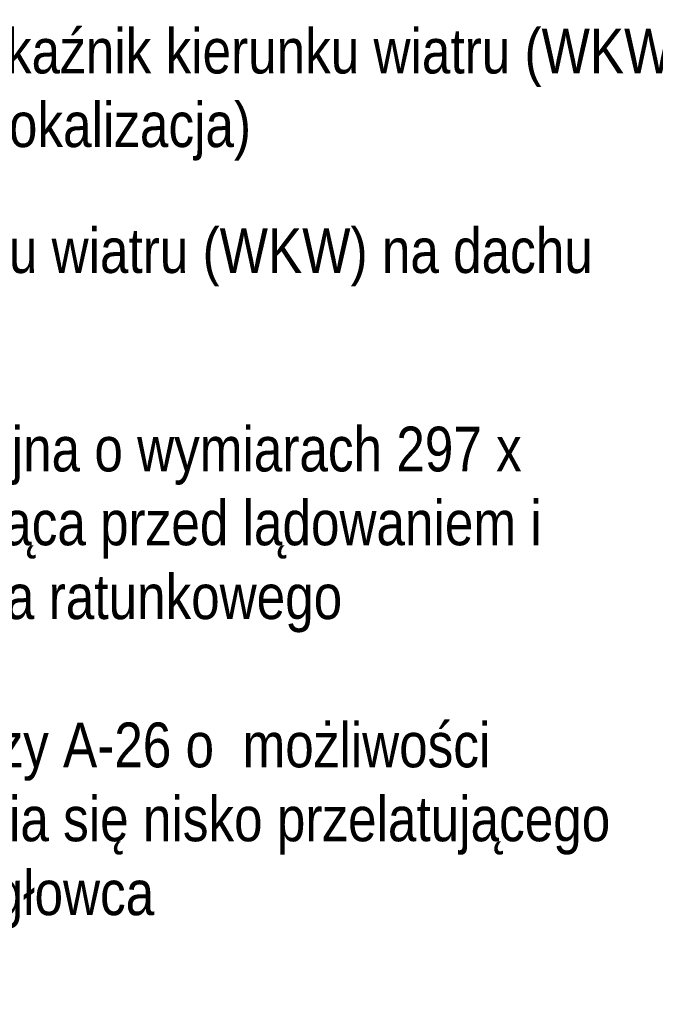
# Model space of a CAD drawing. Header units: metres. Extents: x -1013 to 1491576, y -5789570 to 1032.
# Tile 5 of 62: x 1491533 to 1491575, y -5789570 to -5789504. Entities that reach past the tile are written whole.
import ezdxf

# ---------------------------------------------------------------- set-up
doc = ezdxf.new("R2010")
doc.units = ezdxf.units.M
doc.header["$MEASUREMENT"] = 0
doc.layers.add('710-L Legendy opisy1', color=7, linetype='Continuous', lineweight=13)
doc.styles.add('STYL_AUTOMATYCZNY_3', font='ARIALN.TTF')

msp = doc.modelspace()

# ---------------------------------------------------------------- texts
at = {"layer": '710-L Legendy opisy1', "color": 7, "linetype": 'Continuous', "lineweight": 13, "char_height": 3, "attachment_point": 1, "style": 'STYL_AUTOMATYCZNY_3'}
for s, insert, width, line_spacing_factor in [('\\A1;{\\pql;\\fArial Narrow|b0|i0|c238|p0;\\W1.000000;Projektowany \\fArial Narrow|b0|i0|c238|p0;\\W1.000000;Wskaźnik kierunku wiatru (WKW) naziemny\\fArial Narrow|b0|i0|c238|p0;\\W1.000000; (nowa lokalizacja)}', (1491505.233, -5789504.665), 74.52728, 0.986803), ('\\A1;{\\pql;\\fArial Narrow|b0|i0|c238|p0;\\W1.000000;Wskaźnik \\fArial Narrow|b0|i0|c238|p0;\\W1.000000;kierunku \\fArial Narrow|b0|i0|c238|p0;\\W1.000000;wiatru \\fArial Narrow|b0|i0|c238|p0;\\W1.000000;(WKW) na dachu budynku szpitala}', (1491505.233, -5789518.039), 71.56549, 0.996967), ('\\A1;{\\pql;\\fArial Narrow|b0|i0|c238|p0;\\W1.000000;T\\fArial Narrow|b0|i0|c238|p0;\\W1.000000;ablica informacyjna o wymiarach 297 x 420mm ostrzegająca przed lądowaniem i startem śmigłowca ratunkowego}', (1491505.233, -5789531.34), 71.56549, 0.989597), ('\\A1;{\\pql;\\fArial Narrow|b0|i0|c238|p0;\\W1.000000;Z\\fArial Narrow|b0|i0|c238|p0;\\W1.000000;nak ostrzegawczy A-26 o  możliwości nagłego pojawienia się nisko przelatującego samolotu lub śmigłowca}', (1491505.233, -5789551.173), 71.56549, 0.990578)]:
    msp.add_mtext(s, dxfattribs=dict(at, insert=insert, width=width, line_spacing_factor=line_spacing_factor))

doc.saveas('drawing.dxf')
